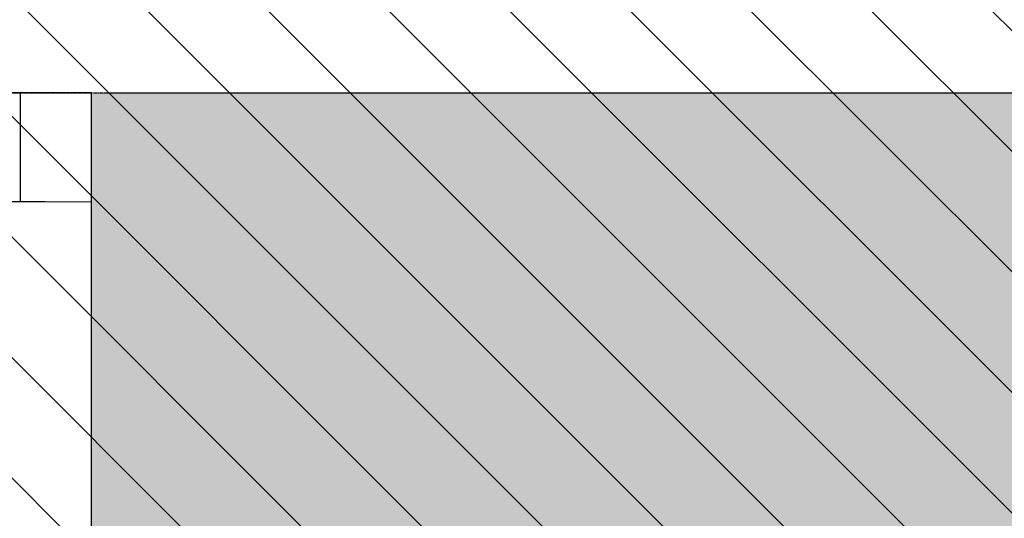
# Model space of a CAD drawing. Header units: millimetres. Extents: x -40276 to 214973, y -147941 to 35228.
# Tile 158 of 256: x -4772 to -3733, y 601 to 1127. Entities that reach past the tile are written whole.
import ezdxf

# ---------------------------------------------------------------- set-up
doc = ezdxf.new("R2010")
doc.units = ezdxf.units.MM
doc.header["$MEASUREMENT"] = 0
doc.linetypes.add('čárkovaná 3', pattern=[1.5, 1, -0.5])
for name, color, linetype in [('1._POHLED ZÁPADNÍ_2_0_plochy', 7, 'Continuous'), ('1._POHLED ZÁPADNÍ_2_2D prvky - obecné', 7, 'Continuous'), ('1._POHLED ZÁPADNÍ_2_Nové_Konstrukce - nosné', 7, 'Continuous'), ('1._POHLED ZÁPADNÍ_2_Výplně – Řezové', 7, 'Continuous')]:
    doc.layers.add(name, color=color, linetype=linetype)

msp = doc.modelspace()

# ---------------------------------------------------------------- hatches: boundary and pattern name
at = {"layer": '1._POHLED ZÁPADNÍ_2_0_plochy', "linetype": 'Continuous', "lineweight": 20, "true_color": 0xffaaaa}
h = msp.add_hatch(dxfattribs=at)
h.set_pattern_fill('Izolační_tvárnice_0002', color=21, style=0, pattern_type=2)
h.set_pattern_definition([(315, (-10360.18, 9405.31), (63.6396, 63.6396), [])])
h.paths.add_polyline_path([(-10906.3, 18690.2), (-10970.7, 9084.1), (-20311.4, 10009.9), (-20479.4, 269.7), (-242.3, 419.8), (-238.4, 17796)])
at = {"layer": '1._POHLED ZÁPADNÍ_2_Výplně – Řezové', "linetype": 'Continuous', "lineweight": 13}
msp.add_hatch(color=254, dxfattribs=at).paths.add_polyline_path([(-4696.8, 1050.4), (-4696.9, 350.6), (-3041.9, 350.4), (-3041.8, 1050.4)])

# ---------------------------------------------------------------- linework, layer by layer
at = {"layer": '1._POHLED ZÁPADNÍ_2_2D prvky - obecné', "color": 7, "linetype": 'čárkovaná 3', "lineweight": 25}
msp.add_line((-5693, 1050.4), (-4682.6, 1050.4), dxfattribs=at)
at = {"layer": '1._POHLED ZÁPADNÍ_2_2D prvky - obecné', "color": 7, "linetype": 'Continuous', "lineweight": 25}
msp.add_line((-4682.6, 1050.4), (-3010.6, 1050.4), dxfattribs=at)
at = {"layer": '1._POHLED ZÁPADNÍ_2_Nové_Konstrukce - nosné', "color": 1, "linetype": 'Continuous', "lineweight": 25}
for p, q in [((-4696.8, 1050.4), (-5746.8, 1050.6)), ((-4696.8, 1050.4), (-4771.8, 1050.5)), ((-4771.8, 1050.5), (-4771.8, 935.5)), ((-4696.8, 1050.4), (-4696.9, 350.6)), ((-4696.8, 1050.4), (-4696.8, 935.4)), ((-5746.8, 935.6), (-4745.7, 935.5)), ((-4771.8, 935.5), (-4696.8, 935.4))]:
    msp.add_line(p, q, dxfattribs=at)

doc.saveas('drawing.dxf')
